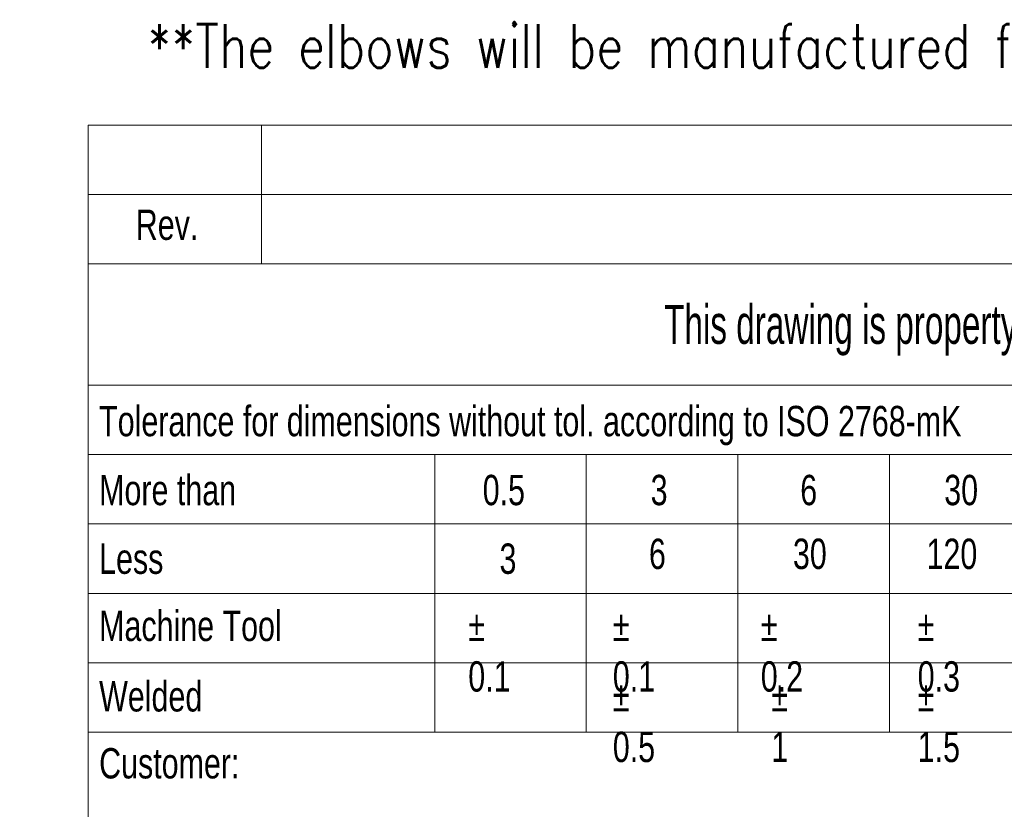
# Model space of a CAD drawing. Header units: millimetres. Extents: x 0 to 1392, y 0 to 716.
# Tile 10 of 29: x 398 to 457, y 47 to 94. Entities that reach past the tile are written whole.
import ezdxf

# ---------------------------------------------------------------- set-up
doc = ezdxf.new("R2010")
doc.units = ezdxf.units.MM
doc.header["$LTSCALE"] = 0.25
doc.layers.add('SLD-0', color=179, linetype='Continuous')
doc.styles.add('AdskIsoMetric', font='romans.shx', dxfattribs={"width": 0.8, "height": 2.5})
doc.styles.add('SLDTEXTSTYLE2', font='TXT', dxfattribs={"width": 0.638186})
doc.styles.add('SLDTEXTSTYLE3', font='TXT', dxfattribs={"width": 0.75})

msp = doc.modelspace()

# ---------------------------------------------------------------- linework, layer by layer
at = {"color": 7, "linetype": 'Continuous', "lineweight": 18}
for p, q in [((402.554, 87.962), (588.826, 87.962)), ((402.554, 87.962), (402.554, 83.822)), ((412.902, 87.962), (412.902, 79.683)), ((402.554, 83.822), (588.826, 83.822)), ((402.554, 83.822), (402.554, 79.683)), ((402.554, 79.683), (402.554, 72.439)), ((402.554, 79.683), (588.826, 79.683)), ((402.554, 72.439), (402.554, 68.3)), ((402.554, 72.439), (588.826, 72.439)), ((402.554, 68.3), (495.69, 68.3)), ((402.554, 68.3), (402.554, 64.16)), ((423.251, 68.3), (423.251, 51.742)), ((432.306, 51.742), (432.306, 68.3)), ((441.361, 51.742), (441.361, 68.3)), ((450.416, 51.742), (450.416, 68.3)), ((402.554, 64.16), (402.554, 60.021)), ((402.554, 64.16), (495.69, 64.16)), ((402.554, 60.021), (402.554, 55.882)), ((402.554, 60.021), (495.69, 60.021)), ((402.554, 55.882), (402.554, 51.742)), ((402.554, 55.882), (495.69, 55.882)), ((402.554, 51.742), (402.554, 5.174)), ((402.554, 51.742), (423.251, 51.742)), ((423.251, 51.742), (432.306, 51.742)), ((432.306, 51.742), (441.361, 51.742)), ((441.361, 51.742), (450.416, 51.742)), ((450.416, 51.742), (459.47, 51.742))]:
    msp.add_line(p, q, dxfattribs=at)

# ---------------------------------------------------------------- texts
at = {"insert": (406.104, 93.992), "char_height": 2.59725, "attachment_point": 1, "style": 'AdskIsoMetric'}
msp.add_mtext_dynamic_manual_height_columns('**The elbows will be manufactured from bent pipes using a manual bending machine', width=4135.89111, gutter_width=12.986, heights=[0], dxfattribs=at)
at = {"color": 7, "linetype": 'Continuous', "lineweight": 0, "style": 'SLDTEXTSTYLE3'}
for s, insert, char_height, attachment_point in [('Rev.', (407.272, 82.929), 1.811, 2), ('Tolerance for dimensions without tol. according to ISO 2768-mK', (403.216, 71.209), 1.81098, 1), ('More than', (403.216, 67.094), 1.811, 1), ('0.5', (426.119, 67.094), 1.811, 1), ('3', (436.147, 67.094), 1.811, 1), ('6', (445.078, 67.094), 1.811, 1), ('30', (453.677, 67.094), 1.811, 1), ('Less', (403.216, 62.996), 1.811, 1), ('3', (427.122, 62.996), 1.811, 1), ('6', (436.044, 63.285), 1.811, 1), ('30', (444.642, 63.285), 1.811, 1), ('120', (452.62, 63.285), 1.811, 1), ('Machine Tool', (403.216, 58.985), 1.81098, 1), ('%%p^J0.1', (425.256, 58.985), 1.811, 1), ('%%p^J0.1', (433.889, 58.985), 1.811, 1), ('%%p^J0.2', (442.724, 58.985), 1.811, 1), ('%%p^J0.3', (452.092, 58.985), 1.811, 1), ('Welded', (403.216, 54.78), 1.811, 1), ('%%p^J0.5', (433.889, 54.78), 1.811, 1), ('%%p^J1', (443.354, 54.78), 1.811, 1), ('%%p^J1.5', (452.092, 54.78), 1.811, 1), ('Customer:', (403.216, 50.784), 1.811, 1)]:
    msp.add_mtext(s, dxfattribs=dict(at, insert=insert, char_height=char_height, attachment_point=attachment_point))
at = {"layer": 'SLD-0', "color": 7, "insert": (493.275, 77.241), "char_height": 2.328397, "attachment_point": 2, "style": 'SLDTEXTSTYLE2'}
msp.add_mtext('This drawing is property of INSERTEC. Must not be copier or transferred to third parties in any way without written authorization.', dxfattribs=at)

doc.saveas('drawing.dxf')
